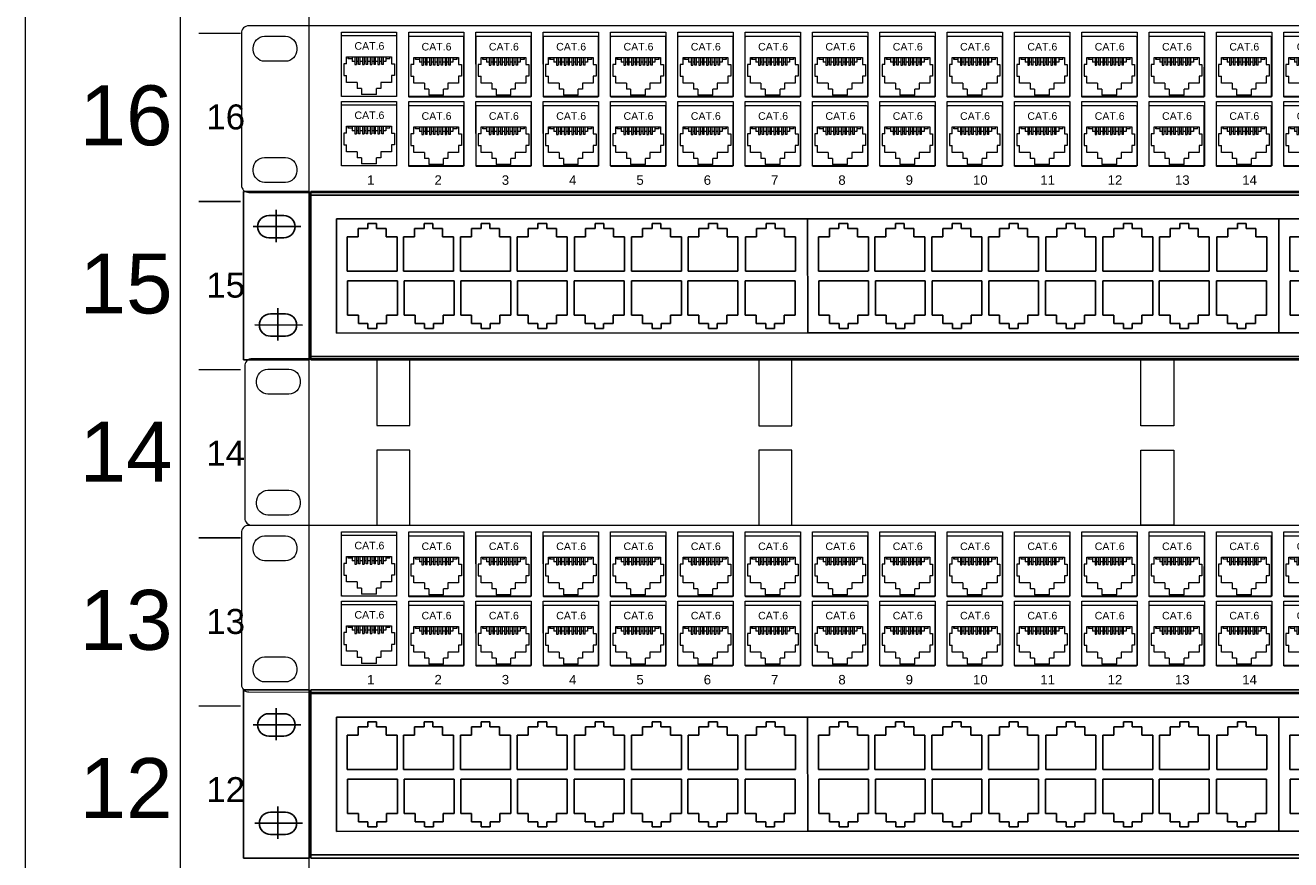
# Model space of a CAD drawing. Header units: millimetres. Extents: x 22250 to 51280, y -5012 to 7692.
# Tile 124 of 183: x 50797 to 50964, y 1346 to 1456. Entities that reach past the tile are written whole.
import ezdxf

# ---------------------------------------------------------------- set-up
doc = ezdxf.new("R2010")
doc.units = ezdxf.units.MM
doc.layers.add('00 CCTV IP - MIWI', color=10, linetype='Continuous')
doc.layers.add('BKT_panele', color=7, linetype='Continuous')
for name, color, linetype, lineweight in [('BKT_moduly', 7, 'Continuous', 5), ('BKT_szafy', 7, 'Continuous', 5), ('BKT_szafy_numeracja', 7, 'Continuous', 5), ('BKT_szafy_numeracja_duza', 7, 'Continuous', 5), ('o_panele', 7, 'Continuous', 5)]:
    doc.layers.add(name, color=color, linetype=linetype, lineweight=lineweight)
doc.styles.add('Arial10', font='arial.ttf', dxfattribs={"height": 10})
doc.styles.add('Arial2.5', font='arial.ttf', dxfattribs={"height": 2.5})
doc.styles.get("Standard").update_dxf_attribs({"font": 'arial.ttf'})

# ---------------------------------------------------------------- blocks, each defined once
blk = doc.blocks.new('Wiszaca 12U dwuczesciowa SWD TOP 6x6')
at = {"layer": 'BKT_szafy'}
for points in [[(26232.69, 13003.9), (26232.69, 12099.61), (26198.69, 12099.61), (26198.69, 13003.9)], [(26157.69, 13001.64), (26157.69, 12089.11)]]:
    blk.add_lwpolyline(points, dxfattribs=at)
at = {"layer": 'BKT_szafy', "const_width": 0.4}
for points in [[(26203.53, 12812.12), (26214.63, 12812.12)], [(26203.53, 12812.12), (26214.63, 12812.12)], [(26203.53, 12812.12), (26214.63, 12812.12)], [(26203.53, 12812.12), (26214.63, 12812.12)], [(26203.53, 12812.12), (26214.63, 12812.12)], [(26203.53, 12812.12), (26214.63, 12812.12)], [(26203.53, 12812.12), (26214.63, 12812.12)], [(26203.53, 12812.12), (26214.63, 12812.12)], [(26203.53, 12812.12), (26214.63, 12812.12)], [(26203.53, 12812.12), (26214.63, 12812.12)], [(26203.53, 12812.12), (26214.63, 12812.12)], [(26203.53, 12812.12), (26214.63, 12812.12)], [(26203.53, 12767.67), (26214.63, 12767.67)], [(26203.53, 12723.22), (26214.63, 12723.22)], [(26203.53, 12678.77), (26214.63, 12678.77)], [(26203.53, 12634.32), (26214.63, 12634.32)], [(26203.53, 12634.32), (26214.63, 12634.32)], [(26203.53, 12634.32), (26214.63, 12634.32)], [(26203.53, 12634.32), (26214.63, 12634.32)], [(26203.53, 12634.32), (26214.63, 12634.32)], [(26203.53, 12634.32), (26214.63, 12634.32)], [(26203.53, 12634.32), (26214.63, 12634.32)], [(26203.53, 12634.32), (26214.63, 12634.32)], [(26203.53, 12634.32), (26214.63, 12634.32)], [(26203.53, 12634.32), (26214.63, 12634.32)], [(26203.53, 12634.32), (26214.63, 12634.32)], [(26203.53, 12634.32), (26214.63, 12634.32)], [(26203.53, 12634.32), (26214.63, 12634.32)], [(26203.53, 12634.32), (26214.63, 12634.32)], [(26203.53, 12634.32), (26214.63, 12634.32)], [(26203.53, 12634.32), (26214.63, 12634.32)], [(26203.53, 12634.32), (26214.63, 12634.32)], [(26203.53, 12634.32), (26214.63, 12634.32)], [(26203.53, 12634.32), (26214.63, 12634.32)], [(26203.53, 12634.32), (26214.63, 12634.32)], [(26203.53, 12634.32), (26214.63, 12634.32)], [(26203.53, 12634.32), (26214.63, 12634.32)]]:
    blk.add_lwpolyline(points, dxfattribs=at)
at = {"layer": 'BKT_szafy_numeracja', "char_height": 6.6, "width": 7, "attachment_point": 1}
for s, insert in [('16', (26205.55, 12793.32)), ('15', (26205.55, 12748.87)), ('14', (26205.55, 12704.42)), ('13', (26205.55, 12659.97)), ('12', (26205.55, 12615.52))]:
    blk.add_mtext(s, dxfattribs=dict(at, insert=insert))
at = {"layer": 'BKT_szafy_numeracja_duza', "char_height": 15.84, "width": 7, "attachment_point": 1}
for s, insert in [('16', (26172.02, 12798.36)), ('15', (26172.02, 12753.91)), ('14', (26172.02, 12709.46)), ('13', (26172.02, 12665.01)), ('12', (26172.02, 12620.56))]:
    blk.add_mtext(s, dxfattribs=dict(at, insert=insert))
blk = doc.blocks.new('Switch główny')
at = {"layer": '00 CCTV IP - MIWI', "color": 144, "linetype": 'Continuous'}
for p, q in [((-94697.6, 103282, 0.04), (-94697.61, 103231.57, 0.04)), ((-94657.69, 103272.4, 0.04), (-94660.34, 103272.4, 0.04)), ((-94660.34, 103272.4, 0.04), (-94660.34, 103270.9, 0.04)), ((-94657.69, 103272.4, 0.04), (-94660.34, 103272.4, 0.04)), ((-94660.34, 103272.4, 0.04), (-94660.34, 103270.9, 0.04)), ((-94657.68, 103272.4, 0.04), (-94657.68, 103270.9, 0.04)), ((-94657.68, 103272.4, 0.04), (-94657.68, 103270.9, 0.04)), ((-94640.79, 103272.4, 0.04), (-94643.44, 103272.4, 0.04)), ((-94643.44, 103272.4, 0.04), (-94643.44, 103270.9, 0.04)), ((-94640.78, 103272.4, 0.04), (-94640.78, 103270.9, 0.04)), ((-94623.7, 103272.4, 0.04), (-94626.36, 103272.4, 0.04)), ((-94626.36, 103272.4, 0.04), (-94626.36, 103270.9, 0.04)), ((-94623.7, 103272.4, 0.04), (-94623.7, 103270.9, 0.04)), ((-94606.69, 103272.4, 0.04), (-94609.35, 103272.4, 0.04)), ((-94609.35, 103272.4, 0.04), (-94609.35, 103270.9, 0.04)), ((-94606.66, 103272.4, 0.04), (-94609.32, 103272.4, 0.04)), ((-94606.66, 103272.4, 0.04), (-94606.66, 103270.9, 0.04)), ((-94589.52, 103272.4, 0.04), (-94592.18, 103272.4, 0.04)), ((-94592.18, 103272.4, 0.04), (-94592.18, 103270.9, 0.04)), ((-94589.52, 103272.4, 0.04), (-94589.52, 103270.9, 0.04)), ((-94572.42, 103272.4, 0.04), (-94575.08, 103272.4, 0.04)), ((-94575.08, 103272.4, 0.04), (-94575.08, 103270.9, 0.04)), ((-94572.42, 103272.4, 0.04), (-94572.42, 103270.9, 0.04)), ((-94555.48, 103272.4, 0.04), (-94558.14, 103272.4, 0.04)), ((-94558.14, 103272.4, 0.04), (-94558.14, 103270.9, 0.04)), ((-94555.48, 103272.4, 0.04), (-94555.48, 103270.9, 0.04)), ((-94538.22, 103272.4, 0.04), (-94540.87, 103272.4, 0.04)), ((-94540.87, 103272.4, 0.04), (-94540.87, 103270.9, 0.04)), ((-94538.22, 103272.4, 0.04), (-94538.22, 103270.9, 0.04)), ((-94516.38, 103272.4, 0.04), (-94519.04, 103272.4, 0.04)), ((-94519.04, 103272.4, 0.04), (-94519.04, 103270.9, 0.04)), ((-94516.38, 103272.4, 0.04), (-94519.04, 103272.4, 0.04)), ((-94519.04, 103272.4, 0.04), (-94519.04, 103270.9, 0.04)), ((-94516.38, 103272.4, 0.04), (-94516.38, 103270.9, 0.04)), ((-94516.38, 103272.4, 0.04), (-94516.38, 103270.9, 0.04)), ((-94499.49, 103272.4, 0.04), (-94502.14, 103272.4, 0.04)), ((-94502.14, 103272.4, 0.04), (-94502.14, 103270.9, 0.04)), ((-94499.48, 103272.4, 0.04), (-94499.48, 103270.9, 0.04)), ((-94482.4, 103272.4, 0.04), (-94485.06, 103272.4, 0.04)), ((-94485.06, 103272.4, 0.04), (-94485.06, 103270.9, 0.04)), ((-94482.4, 103272.4, 0.04), (-94482.4, 103270.9, 0.04)), ((-94465.39, 103272.4, 0.04), (-94468.05, 103272.4, 0.04)), ((-94468.05, 103272.4, 0.04), (-94468.05, 103270.9, 0.04)), ((-94465.36, 103272.4, 0.04), (-94468.02, 103272.4, 0.04)), ((-94465.36, 103272.4, 0.04), (-94465.36, 103270.9, 0.04)), ((-94448.22, 103272.4, 0.04), (-94450.88, 103272.4, 0.04)), ((-94450.88, 103272.4, 0.04), (-94450.88, 103270.9, 0.04)), ((-94448.22, 103272.4, 0.04), (-94448.22, 103270.9, 0.04)), ((-94431.12, 103272.4, 0.04), (-94433.78, 103272.4, 0.04)), ((-94433.78, 103272.4, 0.04), (-94433.78, 103270.9, 0.04)), ((-94431.12, 103272.4, 0.04), (-94431.12, 103270.9, 0.04)), ((-94414.18, 103272.4, 0.04), (-94416.84, 103272.4, 0.04)), ((-94416.84, 103272.4, 0.04), (-94416.84, 103270.9, 0.04)), ((-94414.18, 103272.4, 0.04), (-94414.18, 103270.9, 0.04)), ((-94396.92, 103272.4, 0.04), (-94399.57, 103272.4, 0.04)), ((-94399.57, 103272.4, 0.04), (-94399.57, 103270.9, 0.04)), ((-94396.92, 103272.4, 0.04), (-94396.92, 103270.9, 0.04)), ((-94663.22, 103268.4, 0.04), (-94666.49, 103268.4, 0.04)), ((-94666.49, 103268.4, 0.04), (-94666.49, 103258.13, 0.04)), ((-94663.22, 103268.4, 0.04), (-94666.49, 103268.4, 0.04)), ((-94666.49, 103268.4, 0.04), (-94666.49, 103258.13, 0.04)), ((-94660.34, 103270.9, 0.04), (-94663.22, 103270.9, 0.04)), ((-94663.22, 103270.9, 0.04), (-94663.22, 103268.4, 0.04)), ((-94660.34, 103270.9, 0.04), (-94663.22, 103270.9, 0.04)), ((-94663.22, 103270.9, 0.04), (-94663.22, 103268.4, 0.04)), ((-94657.68, 103270.9, 0.04), (-94654.8, 103270.9, 0.04)), ((-94657.68, 103270.9, 0.04), (-94654.8, 103270.9, 0.04)), ((-94654.8, 103270.9, 0.04), (-94654.8, 103268.4, 0.04)), ((-94654.8, 103270.9, 0.04), (-94654.8, 103268.4, 0.04)), ((-94654.8, 103268.4, 0.04), (-94651.53, 103268.4, 0.04)), ((-94654.8, 103268.4, 0.04), (-94651.53, 103268.4, 0.04)), ((-94651.53, 103268.4, 0.04), (-94651.53, 103258.13, 0.04)), ((-94651.53, 103268.4, 0.04), (-94651.53, 103258.13, 0.04)), ((-94646.32, 103268.4, 0.04), (-94649.59, 103268.4, 0.04)), ((-94649.59, 103268.4, 0.04), (-94649.59, 103258.13, 0.04)), ((-94643.44, 103270.9, 0.04), (-94646.32, 103270.9, 0.04)), ((-94646.32, 103270.9, 0.04), (-94646.32, 103268.4, 0.04)), ((-94640.78, 103270.9, 0.04), (-94637.9, 103270.9, 0.04)), ((-94637.9, 103270.9, 0.04), (-94637.9, 103268.4, 0.04)), ((-94637.9, 103268.4, 0.04), (-94634.63, 103268.4, 0.04)), ((-94634.63, 103268.4, 0.04), (-94634.63, 103258.13, 0.04)), ((-94629.24, 103268.4, 0.04), (-94632.51, 103268.4, 0.04)), ((-94632.51, 103268.4, 0.04), (-94632.51, 103258.13, 0.04)), ((-94626.36, 103270.9, 0.04), (-94629.24, 103270.9, 0.04)), ((-94629.24, 103270.9, 0.04), (-94629.24, 103268.4, 0.04)), ((-94623.7, 103270.9, 0.04), (-94620.82, 103270.9, 0.04)), ((-94620.82, 103270.9, 0.04), (-94620.82, 103268.4, 0.04)), ((-94620.82, 103268.4, 0.04), (-94617.55, 103268.4, 0.04)), ((-94617.55, 103268.4, 0.04), (-94617.55, 103258.13, 0.04)), ((-94612.23, 103268.4, 0.04), (-94615.5, 103268.4, 0.04)), ((-94615.5, 103268.4, 0.04), (-94615.5, 103258.13, 0.04)), ((-94612.23, 103268.4, 0.04), (-94615.47, 103268.4, 0.04)), ((-94609.35, 103270.9, 0.04), (-94612.23, 103270.9, 0.04)), ((-94612.23, 103270.9, 0.04), (-94612.23, 103268.4, 0.04)), ((-94609.35, 103270.9, 0.04), (-94612.2, 103270.9, 0.04)), ((-94606.66, 103270.9, 0.04), (-94603.78, 103270.9, 0.04)), ((-94603.78, 103270.9, 0.04), (-94603.78, 103268.4, 0.04)), ((-94603.78, 103268.4, 0.04), (-94600.51, 103268.4, 0.04)), ((-94600.51, 103268.4, 0.04), (-94600.51, 103258.13, 0.04)), ((-94595.06, 103268.4, 0.04), (-94598.33, 103268.4, 0.04)), ((-94598.33, 103268.4, 0.04), (-94598.33, 103258.13, 0.04)), ((-94592.18, 103270.9, 0.04), (-94595.06, 103270.9, 0.04)), ((-94595.06, 103270.9, 0.04), (-94595.06, 103268.4, 0.04)), ((-94589.52, 103270.9, 0.04), (-94586.64, 103270.9, 0.04)), ((-94586.64, 103270.9, 0.04), (-94586.64, 103268.4, 0.04)), ((-94586.64, 103268.4, 0.04), (-94583.37, 103268.4, 0.04)), ((-94583.37, 103268.4, 0.04), (-94583.37, 103258.13, 0.04)), ((-94577.96, 103268.4, 0.04), (-94581.23, 103268.4, 0.04)), ((-94581.23, 103268.4, 0.04), (-94581.23, 103258.13, 0.04)), ((-94575.08, 103270.9, 0.04), (-94577.96, 103270.9, 0.04)), ((-94577.96, 103270.9, 0.04), (-94577.96, 103268.4, 0.04)), ((-94572.42, 103270.9, 0.04), (-94569.54, 103270.9, 0.04)), ((-94569.54, 103270.9, 0.04), (-94569.54, 103268.4, 0.04)), ((-94569.54, 103268.4, 0.04), (-94566.27, 103268.4, 0.04)), ((-94566.27, 103268.4, 0.04), (-94566.27, 103258.13, 0.04)), ((-94561.02, 103268.4, 0.04), (-94564.29, 103268.4, 0.04)), ((-94564.29, 103268.4, 0.04), (-94564.29, 103258.13, 0.04)), ((-94558.14, 103270.9, 0.04), (-94561.02, 103270.9, 0.04)), ((-94561.02, 103270.9, 0.04), (-94561.02, 103268.4, 0.04)), ((-94555.48, 103270.9, 0.04), (-94552.6, 103270.9, 0.04)), ((-94552.6, 103270.9, 0.04), (-94552.6, 103268.4, 0.04)), ((-94552.6, 103268.4, 0.04), (-94549.32, 103268.4, 0.04)), ((-94549.32, 103268.4, 0.04), (-94549.32, 103258.13, 0.04)), ((-94543.76, 103268.4, 0.04), (-94547.03, 103268.4, 0.04)), ((-94547.03, 103268.4, 0.04), (-94547.03, 103258.13, 0.04)), ((-94540.88, 103270.9, 0.04), (-94543.76, 103270.9, 0.04)), ((-94543.76, 103270.9, 0.04), (-94543.76, 103268.4, 0.04)), ((-94538.22, 103270.9, 0.04), (-94535.33, 103270.9, 0.04)), ((-94535.33, 103270.9, 0.04), (-94535.33, 103268.4, 0.04)), ((-94535.33, 103268.4, 0.04), (-94532.06, 103268.4, 0.04)), ((-94532.06, 103268.4, 0.04), (-94532.06, 103258.13, 0.04)), ((-94521.92, 103268.4, 0.04), (-94525.19, 103268.4, 0.04)), ((-94525.19, 103268.4, 0.04), (-94525.19, 103258.13, 0.04)), ((-94521.92, 103268.4, 0.04), (-94525.19, 103268.4, 0.04)), ((-94525.19, 103268.4, 0.04), (-94525.19, 103258.13, 0.04)), ((-94519.04, 103270.9, 0.04), (-94521.92, 103270.9, 0.04)), ((-94521.92, 103270.9, 0.04), (-94521.92, 103268.4, 0.04)), ((-94519.04, 103270.9, 0.04), (-94521.92, 103270.9, 0.04)), ((-94521.92, 103270.9, 0.04), (-94521.92, 103268.4, 0.04)), ((-94516.38, 103270.9, 0.04), (-94513.5, 103270.9, 0.04)), ((-94516.38, 103270.9, 0.04), (-94513.5, 103270.9, 0.04)), ((-94513.5, 103270.9, 0.04), (-94513.5, 103268.4, 0.04)), ((-94513.5, 103270.9, 0.04), (-94513.5, 103268.4, 0.04)), ((-94513.5, 103268.4, 0.04), (-94510.23, 103268.4, 0.04)), ((-94513.5, 103268.4, 0.04), (-94510.23, 103268.4, 0.04)), ((-94510.23, 103268.4, 0.04), (-94510.23, 103258.13, 0.04)), ((-94510.23, 103268.4, 0.04), (-94510.23, 103258.13, 0.04)), ((-94505.02, 103268.4, 0.04), (-94508.29, 103268.4, 0.04)), ((-94508.29, 103268.4, 0.04), (-94508.29, 103258.13, 0.04)), ((-94502.14, 103270.9, 0.04), (-94505.02, 103270.9, 0.04)), ((-94505.02, 103270.9, 0.04), (-94505.02, 103268.4, 0.04)), ((-94499.48, 103270.9, 0.04), (-94496.6, 103270.9, 0.04)), ((-94496.6, 103270.9, 0.04), (-94496.6, 103268.4, 0.04)), ((-94496.6, 103268.4, 0.04), (-94493.33, 103268.4, 0.04)), ((-94493.33, 103268.4, 0.04), (-94493.33, 103258.13, 0.04)), ((-94487.94, 103268.4, 0.04), (-94491.21, 103268.4, 0.04)), ((-94491.21, 103268.4, 0.04), (-94491.21, 103258.13, 0.04)), ((-94485.06, 103270.9, 0.04), (-94487.94, 103270.9, 0.04)), ((-94487.94, 103270.9, 0.04), (-94487.94, 103268.4, 0.04)), ((-94482.4, 103270.9, 0.04), (-94479.52, 103270.9, 0.04)), ((-94479.52, 103270.9, 0.04), (-94479.52, 103268.4, 0.04)), ((-94479.52, 103268.4, 0.04), (-94476.25, 103268.4, 0.04)), ((-94476.25, 103268.4, 0.04), (-94476.25, 103258.13, 0.04)), ((-94470.93, 103268.4, 0.04), (-94474.2, 103268.4, 0.04)), ((-94474.2, 103268.4, 0.04), (-94474.2, 103258.13, 0.04)), ((-94470.93, 103268.4, 0.04), (-94474.17, 103268.4, 0.04)), ((-94468.05, 103270.9, 0.04), (-94470.93, 103270.9, 0.04)), ((-94470.93, 103270.9, 0.04), (-94470.93, 103268.4, 0.04)), ((-94468.05, 103270.9, 0.04), (-94470.9, 103270.9, 0.04)), ((-94465.36, 103270.9, 0.04), (-94462.48, 103270.9, 0.04)), ((-94462.48, 103270.9, 0.04), (-94462.48, 103268.4, 0.04)), ((-94462.48, 103268.4, 0.04), (-94459.21, 103268.4, 0.04)), ((-94459.21, 103268.4, 0.04), (-94459.21, 103258.13, 0.04)), ((-94453.76, 103268.4, 0.04), (-94457.03, 103268.4, 0.04)), ((-94457.03, 103268.4, 0.04), (-94457.03, 103258.13, 0.04)), ((-94450.88, 103270.9, 0.04), (-94453.76, 103270.9, 0.04)), ((-94453.76, 103270.9, 0.04), (-94453.76, 103268.4, 0.04)), ((-94448.22, 103270.9, 0.04), (-94445.34, 103270.9, 0.04)), ((-94445.34, 103270.9, 0.04), (-94445.34, 103268.4, 0.04)), ((-94445.34, 103268.4, 0.04), (-94442.07, 103268.4, 0.04)), ((-94442.07, 103268.4, 0.04), (-94442.07, 103258.13, 0.04)), ((-94436.66, 103268.4, 0.04), (-94439.93, 103268.4, 0.04)), ((-94439.93, 103268.4, 0.04), (-94439.93, 103258.13, 0.04)), ((-94433.78, 103270.9, 0.04), (-94436.66, 103270.9, 0.04)), ((-94436.66, 103270.9, 0.04), (-94436.66, 103268.4, 0.04)), ((-94431.12, 103270.9, 0.04), (-94428.24, 103270.9, 0.04)), ((-94428.24, 103270.9, 0.04), (-94428.24, 103268.4, 0.04)), ((-94428.24, 103268.4, 0.04), (-94424.97, 103268.4, 0.04)), ((-94424.97, 103268.4, 0.04), (-94424.97, 103258.13, 0.04)), ((-94419.72, 103268.4, 0.04), (-94422.99, 103268.4, 0.04)), ((-94422.99, 103268.4, 0.04), (-94422.99, 103258.13, 0.04)), ((-94416.84, 103270.9, 0.04), (-94419.72, 103270.9, 0.04)), ((-94419.72, 103270.9, 0.04), (-94419.72, 103268.4, 0.04)), ((-94414.18, 103270.9, 0.04), (-94411.3, 103270.9, 0.04)), ((-94411.3, 103270.9, 0.04), (-94411.3, 103268.4, 0.04)), ((-94411.3, 103268.4, 0.04), (-94408.02, 103268.4, 0.04)), ((-94408.02, 103268.4, 0.04), (-94408.02, 103258.13, 0.04)), ((-94402.46, 103268.4, 0.04), (-94405.73, 103268.4, 0.04)), ((-94405.73, 103268.4, 0.04), (-94405.73, 103258.13, 0.04)), ((-94399.58, 103270.9, 0.04), (-94402.46, 103270.9, 0.04)), ((-94402.46, 103270.9, 0.04), (-94402.46, 103268.4, 0.04)), ((-94396.91, 103270.9, 0.04), (-94394.03, 103270.9, 0.04)), ((-94394.03, 103270.9, 0.04), (-94394.03, 103268.4, 0.04)), ((-94394.03, 103268.4, 0.04), (-94390.76, 103268.4, 0.04)), ((-94390.76, 103268.4, 0.04), (-94390.76, 103258.13, 0.04)), ((-94380.62, 103268.4, 0.04), (-94383.89, 103268.4, 0.04)), ((-94383.89, 103268.4, 0.04), (-94383.89, 103258.13, 0.04)), ((-94380.62, 103268.4, 0.04), (-94383.89, 103268.4, 0.04)), ((-94383.89, 103268.4, 0.04), (-94383.89, 103258.13, 0.04)), ((-94666.49, 103258.13, 0.04), (-94651.54, 103258.13, 0.04)), ((-94666.49, 103258.13, 0.04), (-94651.54, 103258.13, 0.04)), ((-94649.59, 103258.13, 0.04), (-94634.64, 103258.13, 0.04)), ((-94632.51, 103258.13, 0.04), (-94617.56, 103258.13, 0.04)), ((-94615.5, 103258.13, 0.04), (-94600.54, 103258.13, 0.04)), ((-94615.47, 103258.13, 0.04), (-94600.52, 103258.13, 0.04)), ((-94598.33, 103258.13, 0.04), (-94583.38, 103258.13, 0.04)), ((-94581.23, 103258.13, 0.04), (-94566.27, 103258.13, 0.04)), ((-94564.29, 103258.13, 0.04), (-94549.33, 103258.13, 0.04)), ((-94547.03, 103258.13, 0.04), (-94532.07, 103258.13, 0.04)), ((-94525.19, 103258.13, 0.04), (-94510.24, 103258.13, 0.04)), ((-94525.19, 103258.13, 0.04), (-94510.24, 103258.13, 0.04)), ((-94508.29, 103258.13, 0.04), (-94493.34, 103258.13, 0.04)), ((-94491.21, 103258.13, 0.04), (-94476.26, 103258.13, 0.04)), ((-94474.2, 103258.13, 0.04), (-94459.24, 103258.13, 0.04)), ((-94474.17, 103258.13, 0.04), (-94459.22, 103258.13, 0.04)), ((-94457.03, 103258.13, 0.04), (-94442.08, 103258.13, 0.04)), ((-94439.93, 103258.13, 0.04), (-94424.97, 103258.13, 0.04)), ((-94422.99, 103258.13, 0.04), (-94408.03, 103258.13, 0.04)), ((-94405.73, 103258.13, 0.04), (-94390.77, 103258.13, 0.04)), ((-94383.89, 103258.13, 0.04), (-94368.94, 103258.13, 0.04)), ((-94383.89, 103258.13, 0.04), (-94368.94, 103258.13, 0.04)), ((-94666.41, 103244.94, 0.04), (-94666.41, 103255.21, 0.04)), ((-94651.45, 103255.21, 0.04), (-94666.4, 103255.21, 0.04)), ((-94651.45, 103244.94, 0.04), (-94651.45, 103255.21, 0.04)), ((-94649.42, 103244.94, 0.04), (-94649.42, 103255.21, 0.04)), ((-94634.46, 103255.21, 0.04), (-94649.41, 103255.21, 0.04)), ((-94634.46, 103244.94, 0.04), (-94634.46, 103255.21, 0.04)), ((-94632.44, 103244.94, 0.04), (-94632.44, 103255.21, 0.04)), ((-94617.47, 103255.21, 0.04), (-94632.43, 103255.21, 0.04)), ((-94617.47, 103244.94, 0.04), (-94617.47, 103255.21, 0.04)), ((-94615.46, 103244.94, 0.04), (-94615.46, 103255.21, 0.04)), ((-94600.49, 103255.21, 0.04), (-94615.45, 103255.21, 0.04)), ((-94600.49, 103244.94, 0.04), (-94600.49, 103255.21, 0.04)), ((-94598.41, 103244.94, 0.04), (-94598.41, 103255.21, 0.04)), ((-94583.44, 103255.21, 0.04), (-94598.4, 103255.21, 0.04)), ((-94583.44, 103244.94, 0.04), (-94583.44, 103255.21, 0.04)), ((-94581.22, 103244.94, 0.04), (-94581.22, 103255.21, 0.04)), ((-94581.22, 103244.94, 0.04), (-94581.22, 103255.21, 0.04)), ((-94566.25, 103255.21, 0.04), (-94581.21, 103255.21, 0.04)), ((-94566.25, 103255.21, 0.04), (-94581.21, 103255.21, 0.04)), ((-94566.25, 103244.94, 0.04), (-94566.25, 103255.21, 0.04)), ((-94566.25, 103244.94, 0.04), (-94566.25, 103255.21, 0.04)), ((-94564.35, 103244.94, 0.04), (-94564.35, 103255.21, 0.04)), ((-94549.39, 103255.21, 0.04), (-94564.34, 103255.21, 0.04)), ((-94549.39, 103244.94, 0.04), (-94549.39, 103255.21, 0.04)), ((-94547.17, 103244.94, 0.04), (-94547.17, 103255.21, 0.04)), ((-94532.2, 103255.21, 0.04), (-94547.16, 103255.21, 0.04)), ((-94532.2, 103244.94, 0.04), (-94532.2, 103255.21, 0.04)), ((-94525.11, 103244.94, 0.04), (-94525.11, 103255.21, 0.04)), ((-94510.15, 103255.21, 0.04), (-94525.1, 103255.21, 0.04)), ((-94510.15, 103244.94, 0.04), (-94510.15, 103255.21, 0.04)), ((-94508.12, 103244.94, 0.04), (-94508.12, 103255.21, 0.04)), ((-94493.16, 103255.21, 0.04), (-94508.11, 103255.21, 0.04)), ((-94493.16, 103244.94, 0.04), (-94493.16, 103255.21, 0.04)), ((-94491.14, 103244.94, 0.04), (-94491.14, 103255.21, 0.04)), ((-94476.17, 103255.21, 0.04), (-94491.13, 103255.21, 0.04)), ((-94476.17, 103244.94, 0.04), (-94476.17, 103255.21, 0.04)), ((-94474.16, 103244.94, 0.04), (-94474.16, 103255.21, 0.04)), ((-94459.19, 103255.21, 0.04), (-94474.15, 103255.21, 0.04)), ((-94459.19, 103244.94, 0.04), (-94459.19, 103255.21, 0.04)), ((-94457.11, 103244.94, 0.04), (-94457.11, 103255.21, 0.04)), ((-94442.14, 103255.21, 0.04), (-94457.1, 103255.21, 0.04)), ((-94442.14, 103244.94, 0.04), (-94442.14, 103255.21, 0.04)), ((-94439.92, 103244.94, 0.04), (-94439.92, 103255.21, 0.04)), ((-94439.92, 103244.94, 0.04), (-94439.92, 103255.21, 0.04)), ((-94424.95, 103255.21, 0.04), (-94439.91, 103255.21, 0.04)), ((-94424.95, 103255.21, 0.04), (-94439.91, 103255.21, 0.04)), ((-94424.95, 103244.94, 0.04), (-94424.95, 103255.21, 0.04)), ((-94424.95, 103244.94, 0.04), (-94424.95, 103255.21, 0.04)), ((-94423.05, 103244.94, 0.04), (-94423.05, 103255.21, 0.04)), ((-94408.09, 103255.21, 0.04), (-94423.04, 103255.21, 0.04)), ((-94408.09, 103244.94, 0.04), (-94408.09, 103255.21, 0.04)), ((-94405.87, 103244.94, 0.04), (-94405.87, 103255.21, 0.04)), ((-94390.9, 103255.21, 0.04), (-94405.86, 103255.21, 0.04)), ((-94390.9, 103244.94, 0.04), (-94390.9, 103255.21, 0.04)), ((-94383.81, 103244.94, 0.04), (-94383.81, 103255.21, 0.04)), ((-94368.85, 103255.21, 0.04), (-94383.8, 103255.21, 0.04)), ((-94663.14, 103244.94, 0.04), (-94666.41, 103244.94, 0.04)), ((-94663.14, 103242.44, 0.04), (-94663.14, 103244.94, 0.04)), ((-94654.72, 103244.94, 0.04), (-94651.45, 103244.94, 0.04)), ((-94654.72, 103242.44, 0.04), (-94654.72, 103244.94, 0.04)), ((-94646.15, 103244.94, 0.04), (-94649.42, 103244.94, 0.04)), ((-94646.15, 103242.44, 0.04), (-94646.15, 103244.94, 0.04)), ((-94637.73, 103244.94, 0.04), (-94634.46, 103244.94, 0.04)), ((-94637.73, 103242.44, 0.04), (-94637.73, 103244.94, 0.04)), ((-94629.17, 103244.94, 0.04), (-94632.44, 103244.94, 0.04)), ((-94629.17, 103242.44, 0.04), (-94629.17, 103244.94, 0.04)), ((-94620.75, 103244.94, 0.04), (-94617.47, 103244.94, 0.04)), ((-94620.75, 103242.44, 0.04), (-94620.75, 103244.94, 0.04)), ((-94612.19, 103244.94, 0.04), (-94615.46, 103244.94, 0.04)), ((-94612.19, 103242.44, 0.04), (-94612.19, 103244.94, 0.04)), ((-94603.77, 103244.94, 0.04), (-94600.49, 103244.94, 0.04)), ((-94603.77, 103242.44, 0.04), (-94603.77, 103244.94, 0.04)), ((-94595.14, 103244.94, 0.04), (-94598.41, 103244.94, 0.04)), ((-94595.14, 103242.44, 0.04), (-94595.14, 103244.94, 0.04)), ((-94586.71, 103244.94, 0.04), (-94583.44, 103244.94, 0.04)), ((-94586.71, 103242.44, 0.04), (-94586.71, 103244.94, 0.04)), ((-94577.94, 103244.94, 0.04), (-94581.22, 103244.94, 0.04)), ((-94577.94, 103242.44, 0.04), (-94577.94, 103244.94, 0.04)), ((-94569.52, 103244.94, 0.04), (-94566.25, 103244.94, 0.04)), ((-94569.52, 103242.44, 0.04), (-94569.52, 103244.94, 0.04)), ((-94561.08, 103244.93, 0.04), (-94564.35, 103244.93, 0.04)), ((-94561.08, 103242.44, 0.04), (-94561.08, 103244.93, 0.04)), ((-94552.66, 103244.93, 0.04), (-94549.39, 103244.93, 0.04)), ((-94552.66, 103242.44, 0.04), (-94552.66, 103244.93, 0.04)), ((-94543.9, 103244.94, 0.04), (-94547.17, 103244.94, 0.04)), ((-94543.9, 103242.44, 0.04), (-94543.9, 103244.94, 0.04)), ((-94535.48, 103244.94, 0.04), (-94532.2, 103244.94, 0.04)), ((-94535.48, 103242.44, 0.04), (-94535.48, 103244.94, 0.04)), ((-94521.84, 103244.94, 0.04), (-94525.11, 103244.94, 0.04)), ((-94521.84, 103242.44, 0.04), (-94521.84, 103244.94, 0.04)), ((-94513.42, 103244.94, 0.04), (-94510.15, 103244.94, 0.04)), ((-94513.42, 103242.44, 0.04), (-94513.42, 103244.94, 0.04)), ((-94504.85, 103244.94, 0.04), (-94508.12, 103244.94, 0.04)), ((-94504.85, 103242.44, 0.04), (-94504.85, 103244.94, 0.04)), ((-94496.43, 103244.94, 0.04), (-94493.16, 103244.94, 0.04)), ((-94496.43, 103242.44, 0.04), (-94496.43, 103244.94, 0.04)), ((-94487.87, 103244.94, 0.04), (-94491.14, 103244.94, 0.04)), ((-94487.87, 103242.44, 0.04), (-94487.87, 103244.94, 0.04)), ((-94479.45, 103244.94, 0.04), (-94476.17, 103244.94, 0.04)), ((-94479.45, 103242.44, 0.04), (-94479.45, 103244.94, 0.04)), ((-94470.89, 103244.94, 0.04), (-94474.16, 103244.94, 0.04)), ((-94470.89, 103242.44, 0.04), (-94470.89, 103244.94, 0.04)), ((-94462.46, 103244.94, 0.04), (-94459.19, 103244.94, 0.04)), ((-94462.46, 103242.44, 0.04), (-94462.46, 103244.94, 0.04)), ((-94453.84, 103244.94, 0.04), (-94457.11, 103244.94, 0.04)), ((-94453.84, 103242.44, 0.04), (-94453.84, 103244.94, 0.04)), ((-94445.41, 103244.94, 0.04), (-94442.14, 103244.94, 0.04)), ((-94445.41, 103242.44, 0.04), (-94445.41, 103244.94, 0.04)), ((-94436.64, 103244.94, 0.04), (-94439.92, 103244.94, 0.04)), ((-94436.64, 103242.44, 0.04), (-94436.64, 103244.94, 0.04)), ((-94428.22, 103244.94, 0.04), (-94424.95, 103244.94, 0.04)), ((-94428.22, 103242.44, 0.04), (-94428.22, 103244.94, 0.04)), ((-94419.78, 103244.93, 0.04), (-94423.05, 103244.93, 0.04)), ((-94419.78, 103242.44, 0.04), (-94419.78, 103244.93, 0.04)), ((-94411.36, 103244.93, 0.04), (-94408.09, 103244.93, 0.04)), ((-94411.36, 103242.44, 0.04), (-94411.36, 103244.93, 0.04)), ((-94402.6, 103244.94, 0.04), (-94405.87, 103244.94, 0.04)), ((-94402.6, 103242.44, 0.04), (-94402.6, 103244.94, 0.04)), ((-94394.18, 103244.94, 0.04), (-94390.9, 103244.94, 0.04)), ((-94394.18, 103242.44, 0.04), (-94394.18, 103244.94, 0.04)), ((-94380.54, 103244.94, 0.04), (-94383.81, 103244.94, 0.04)), ((-94660.26, 103242.44, 0.04), (-94663.14, 103242.44, 0.04)), ((-94660.26, 103240.94, 0.04), (-94660.26, 103242.44, 0.04)), ((-94657.6, 103240.95, 0.04), (-94657.6, 103242.44, 0.04)), ((-94657.6, 103242.44, 0.04), (-94654.72, 103242.44, 0.04)), ((-94643.27, 103242.44, 0.04), (-94646.15, 103242.44, 0.04)), ((-94643.27, 103240.94, 0.04), (-94643.27, 103242.44, 0.04)), ((-94640.61, 103240.95, 0.04), (-94640.61, 103242.44, 0.04)), ((-94640.61, 103242.44, 0.04), (-94637.73, 103242.44, 0.04)), ((-94626.29, 103242.44, 0.04), (-94629.17, 103242.44, 0.04)), ((-94626.29, 103240.94, 0.04), (-94626.29, 103242.44, 0.04)), ((-94623.63, 103240.95, 0.04), (-94623.63, 103242.44, 0.04)), ((-94623.63, 103242.44, 0.04), (-94620.75, 103242.44, 0.04)), ((-94609.31, 103242.44, 0.04), (-94612.19, 103242.44, 0.04)), ((-94609.3, 103240.94, 0.04), (-94609.3, 103242.44, 0.04)), ((-94606.65, 103240.95, 0.04), (-94606.65, 103242.44, 0.04)), ((-94606.65, 103242.44, 0.04), (-94603.77, 103242.44, 0.04)), ((-94592.26, 103242.44, 0.04), (-94595.14, 103242.44, 0.04)), ((-94592.25, 103240.94, 0.04), (-94592.25, 103242.44, 0.04)), ((-94589.6, 103240.95, 0.04), (-94589.6, 103242.44, 0.04)), ((-94589.59, 103242.44, 0.04), (-94586.71, 103242.44, 0.04)), ((-94575.06, 103242.44, 0.04), (-94577.94, 103242.44, 0.04)), ((-94575.06, 103240.94, 0.04), (-94575.06, 103242.44, 0.04)), ((-94572.4, 103240.95, 0.04), (-94572.4, 103242.44, 0.04)), ((-94572.4, 103242.44, 0.04), (-94569.52, 103242.44, 0.04)), ((-94558.2, 103242.44, 0.04), (-94561.08, 103242.44, 0.04)), ((-94558.2, 103240.94, 0.04), (-94558.2, 103242.44, 0.04)), ((-94555.54, 103240.94, 0.04), (-94555.54, 103242.44, 0.04)), ((-94555.54, 103242.44, 0.04), (-94552.66, 103242.44, 0.04)), ((-94541.02, 103242.44, 0.04), (-94543.9, 103242.44, 0.04)), ((-94541.01, 103240.94, 0.04), (-94541.01, 103242.44, 0.04)), ((-94538.36, 103240.95, 0.04), (-94538.36, 103242.44, 0.04)), ((-94538.36, 103242.44, 0.04), (-94535.48, 103242.44, 0.04)), ((-94518.96, 103242.44, 0.04), (-94521.84, 103242.44, 0.04)), ((-94518.96, 103240.94, 0.04), (-94518.96, 103242.44, 0.04)), ((-94516.3, 103240.95, 0.04), (-94516.3, 103242.44, 0.04)), ((-94516.3, 103242.44, 0.04), (-94513.42, 103242.44, 0.04)), ((-94501.97, 103242.44, 0.04), (-94504.85, 103242.44, 0.04)), ((-94501.97, 103240.94, 0.04), (-94501.97, 103242.44, 0.04)), ((-94499.31, 103240.95, 0.04), (-94499.31, 103242.44, 0.04)), ((-94499.31, 103242.44, 0.04), (-94496.43, 103242.44, 0.04)), ((-94484.99, 103242.44, 0.04), (-94487.87, 103242.44, 0.04)), ((-94484.99, 103240.94, 0.04), (-94484.99, 103242.44, 0.04)), ((-94482.33, 103240.95, 0.04), (-94482.33, 103242.44, 0.04)), ((-94482.33, 103242.44, 0.04), (-94479.45, 103242.44, 0.04)), ((-94468.01, 103242.44, 0.04), (-94470.89, 103242.44, 0.04)), ((-94468, 103240.94, 0.04), (-94468, 103242.44, 0.04)), ((-94465.35, 103240.95, 0.04), (-94465.35, 103242.44, 0.04)), ((-94465.35, 103242.44, 0.04), (-94462.46, 103242.44, 0.04)), ((-94450.96, 103242.44, 0.04), (-94453.84, 103242.44, 0.04)), ((-94450.95, 103240.94, 0.04), (-94450.95, 103242.44, 0.04)), ((-94448.3, 103240.95, 0.04), (-94448.3, 103242.44, 0.04)), ((-94448.29, 103242.44, 0.04), (-94445.41, 103242.44, 0.04)), ((-94433.76, 103242.44, 0.04), (-94436.64, 103242.44, 0.04)), ((-94433.76, 103240.94, 0.04), (-94433.76, 103242.44, 0.04)), ((-94431.1, 103240.95, 0.04), (-94431.1, 103242.44, 0.04)), ((-94431.1, 103242.44, 0.04), (-94428.22, 103242.44, 0.04)), ((-94416.9, 103242.44, 0.04), (-94419.78, 103242.44, 0.04)), ((-94416.9, 103240.94, 0.04), (-94416.9, 103242.44, 0.04)), ((-94414.24, 103240.94, 0.04), (-94414.24, 103242.44, 0.04)), ((-94414.24, 103242.44, 0.04), (-94411.36, 103242.44, 0.04)), ((-94399.72, 103242.44, 0.04), (-94402.6, 103242.44, 0.04)), ((-94399.71, 103240.94, 0.04), (-94399.71, 103242.44, 0.04)), ((-94397.06, 103240.95, 0.04), (-94397.06, 103242.44, 0.04)), ((-94397.06, 103242.44, 0.04), (-94394.18, 103242.44, 0.04)), ((-94660.26, 103240.95, 0.04), (-94657.6, 103240.95, 0.04)), ((-94643.26, 103240.95, 0.04), (-94640.61, 103240.95, 0.04)), ((-94626.28, 103240.95, 0.04), (-94623.63, 103240.95, 0.04)), ((-94609.3, 103240.95, 0.04), (-94606.65, 103240.95, 0.04)), ((-94592.25, 103240.95, 0.04), (-94589.6, 103240.95, 0.04)), ((-94575.06, 103240.95, 0.04), (-94572.4, 103240.95, 0.04)), ((-94558.2, 103240.94, 0.04), (-94555.54, 103240.94, 0.04)), ((-94541.01, 103240.95, 0.04), (-94538.36, 103240.95, 0.04)), ((-94518.96, 103240.95, 0.04), (-94516.3, 103240.95, 0.04)), ((-94501.96, 103240.95, 0.04), (-94499.31, 103240.95, 0.04)), ((-94484.98, 103240.95, 0.04), (-94482.33, 103240.95, 0.04)), ((-94468, 103240.95, 0.04), (-94465.35, 103240.95, 0.04)), ((-94450.95, 103240.95, 0.04), (-94448.3, 103240.95, 0.04)), ((-94433.76, 103240.95, 0.04), (-94431.1, 103240.95, 0.04)), ((-94416.9, 103240.94, 0.04), (-94414.24, 103240.94, 0.04)), ((-94399.71, 103240.95, 0.04), (-94397.06, 103240.95, 0.04))]:
    blk.add_line(p, q, dxfattribs=at)
at = {"layer": '00 CCTV IP - MIWI', "color": 144}
for p, q in [((-94697.6, 103282, 0.04), (-94677.78, 103282, 0.04)), ((-94677.78, 103282, 0.04), (-94677.79, 103231.56, 0.04)), ((-94677.39, 103231.56, 0.04), (-94677.38, 103282, 0.04)), ((-94677.38, 103282, 0.04), (-94174.29, 103281.89, 0.04)), ((-94677.38, 103280.95, 0.04), (-94190.51, 103280.85, 0.04)), ((-94687.81, 103276.54, 0.04), (-94687.81, 103266.89, 0.04)), ((-94694.66, 103271.53, 0.04), (-94680.35, 103271.53, 0.04)), ((-94690, 103274.85, 0.04), (-94685.47, 103274.85, 0.04)), ((-94669.73, 103273.8, 0.04), (-94528.43, 103273.8, 0.04)), ((-94669.73, 103239.61, 0.04), (-94669.73, 103273.8, 0.04)), ((-94528.43, 103273.8, 0.04), (-94528.43, 103239.61, 0.04)), ((-94528.43, 103273.8, 0.04), (-94387.13, 103273.8, 0.04)), ((-94528.43, 103239.61, 0.04), (-94528.43, 103273.8, 0.04)), ((-94387.13, 103239.61, 0.04), (-94387.13, 103273.8, 0.04)), ((-94387.13, 103273.8, 0.04), (-94245.83, 103273.8, 0.04)), ((-94689.98, 103268.18, 0.04), (-94685.45, 103268.18, 0.04)), ((-94689.5, 103245.34, 0.04), (-94684.97, 103245.34, 0.04)), ((-94687.31, 103247.04, 0.04), (-94687.32, 103237.38, 0.04)), ((-94694.16, 103242.03, 0.04), (-94679.86, 103242.02, 0.04)), ((-94689.48, 103238.68, 0.04), (-94684.95, 103238.68, 0.04)), ((-94528.43, 103239.61, 0.04), (-94669.73, 103239.61, 0.04)), ((-94387.13, 103239.61, 0.04), (-94528.43, 103239.61, 0.04)), ((-94245.83, 103239.61, 0.04), (-94387.13, 103239.61, 0.04)), ((-94697.61, 103231.57, 0.04), (-94677.79, 103231.56, 0.04)), ((-94677.39, 103232.61, 0.04), (-94190.51, 103232.51, 0.04)), ((-94170.17, 103231.46, 0.04), (-94677.39, 103231.56, 0.04))]:
    blk.add_line(p, q, dxfattribs=at)
for centre, start, end in [((-94689.99, 103271.51, 0.04), 90.1372, 270.0591), ((-94685.47, 103271.51, 0.04), 270.1372, 90.0591), ((-94689.49, 103242.01, 0.04), 90.1372, 270.0591), ((-94684.98, 103242.01, 0.04), 270.1372, 90.0591)]:
    blk.add_arc(centre, 3.34, start, end, dxfattribs=at)
blk = doc.blocks.new('19 organizator kabli 1U uszy plastik czarny')
at = {"layer": 'BKT_moduly', "color": 219, "true_color": 0x642165}
for points in [[(3138.7, 184.94), (3138.7, 184.94), (3138.7, 184.94), (3138.7, 184.94), (3617.3, 184.94), (3617.3, 184.94), (3617.3, 184.94, 0.41425), (3619.3, 186.94), (3619.3, 186.94), (3619.3, 226.94, 0.414021), (3617.3, 228.94), (3617.3, 228.94), (3138.7, 228.94, 0.457803), (3136.7, 226.94), (3136.7, 226.94), (3136.7, 186.84, 0.414214), (3138.7, 184.94), (3138.7, 184.94)], [(3142.85, 226.19), (3142.85, 226.19), (3148.35, 226.19, -0.401538), (3151.35, 223.19), (3151.35, 223.19), (3151.35, 222.59, -0.401538), (3148.35, 219.59), (3148.35, 219.59), (3142.85, 219.59, -0.401538), (3139.85, 222.59), (3139.85, 222.59), (3139.85, 223.09, -0.409645), (3142.85, 226.19), (3142.85, 226.19)], [(3142.85, 194.19), (3142.85, 194.19), (3148.35, 194.19, -0.401538), (3151.35, 191.19), (3151.35, 191.19), (3151.35, 190.59, -0.401538), (3148.35, 187.59), (3148.35, 187.59), (3142.85, 187.59, -0.401538), (3139.85, 190.59), (3139.85, 190.59), (3139.85, 191.09, -0.409645), (3142.85, 194.19), (3142.85, 194.19)]]:
    blk.add_lwpolyline(points, format="xyb", dxfattribs=at)
at = {"layer": 'BKT_panele', "color": 219, "lineweight": 0, "true_color": 0x642165}
for points in [[(3180.35, 228.94), (3171.65, 228.94), (3171.65, 211.27), (3180.35, 211.27)], [(3281.35, 228.94), (3272.65, 228.94), (3272.65, 211.27), (3281.35, 211.27)], [(3373.65, 228.94), (3382.35, 228.94), (3382.35, 211.27), (3373.65, 211.27)], [(3180.35, 204.77), (3171.65, 204.77), (3171.65, 184.94), (3180.35, 184.94)], [(3281.35, 204.77), (3272.65, 204.77), (3272.65, 184.94), (3281.35, 184.94)], [(3373.65, 204.77), (3382.35, 204.77), (3382.35, 184.94), (3373.65, 184.94)]]:
    blk.add_lwpolyline(points, close=True, dxfattribs=at)
blk = doc.blocks.new('1U')
at = {"layer": 'BKT_moduly', "color": 86}
for points in [[(13558.1, 4437.1), (13558.1, 4437.1), (13558.1, 4437.1), (13558.1, 4437.1), (14036.7, 4437.1), (14036.7, 4437.1), (14036.7, 4437.1, 0.41425), (14038.7, 4439.1), (14038.7, 4439.1), (14038.7, 4479.1, 0.414021), (14036.7, 4481.1), (14036.7, 4481.1), (13558.1, 4481.1, 0.457803), (13556.1, 4479.1), (13556.1, 4479.1), (13556.1, 4439, 0.414214), (13558.1, 4437.1), (13558.1, 4437.1)], [(13562.25, 4478.35), (13562.25, 4478.35), (13567.75, 4478.35, -0.401538), (13570.75, 4475.35), (13570.75, 4475.35), (13570.75, 4474.75, -0.401538), (13567.75, 4471.75), (13567.75, 4471.75), (13562.25, 4471.75, -0.401538), (13559.25, 4474.75), (13559.25, 4474.75), (13559.25, 4475.25, -0.409645), (13562.25, 4478.35), (13562.25, 4478.35)], [(13562.25, 4446.35), (13562.25, 4446.35), (13567.75, 4446.35, -0.401538), (13570.75, 4443.35), (13570.75, 4443.35), (13570.75, 4442.75, -0.401538), (13567.75, 4439.75), (13567.75, 4439.75), (13562.25, 4439.75, -0.401538), (13559.25, 4442.75), (13559.25, 4442.75), (13559.25, 4443.25, -0.409645), (13562.25, 4446.35), (13562.25, 4446.35)]]:
    blk.add_lwpolyline(points, format="xyb", dxfattribs=at)
blk = doc.blocks.new('RJ45_cat6_nieekranowany')
at = {"layer": 'BKT_moduly', "color": 86}
for p, q in [((13631.09, 4561.81), (13630.32, 4561.81)), ((13630.32, 4561.81), (13630.32, 4558.71)), ((13631.09, 4563.64), (13642.93, 4563.64)), ((13631.09, 4561.81), (13631.09, 4563.64)), ((13631.51, 4563.14), (13631.51, 4563.64)), ((13632.56, 4563.14), (13631.51, 4563.14)), ((13631.56, 4563.64), (13631.56, 4563.14)), ((13632.56, 4563.64), (13632.56, 4562.44)), ((13633.23, 4562.44), (13632.56, 4562.44)), ((13633.23, 4563.64), (13633.23, 4561.62)), ((13633.23, 4561.62), (13633.65, 4561.62)), ((13633.65, 4563.64), (13633.65, 4561.62)), ((13634.25, 4562.44), (13633.65, 4562.44)), ((13634.25, 4561.65), (13634.25, 4563.64)), ((13634.67, 4561.65), (13634.25, 4561.65)), ((13634.67, 4561.65), (13634.67, 4563.64)), ((13635.27, 4562.44), (13634.67, 4562.44)), ((13635.27, 4563.64), (13635.27, 4561.62)), ((13635.27, 4561.62), (13635.69, 4561.62)), ((13635.69, 4563.64), (13635.69, 4561.62)), ((13636.29, 4562.44), (13635.69, 4562.44)), ((13636.29, 4561.65), (13636.29, 4563.64)), ((13636.71, 4561.65), (13636.29, 4561.65)), ((13636.71, 4561.65), (13636.71, 4563.64)), ((13637.31, 4562.44), (13636.71, 4562.44)), ((13637.31, 4563.64), (13637.31, 4561.62)), ((13637.31, 4561.62), (13637.73, 4561.62)), ((13637.73, 4563.64), (13637.73, 4561.62)), ((13638.33, 4562.44), (13637.73, 4562.44)), ((13638.33, 4561.65), (13638.33, 4563.64)), ((13638.75, 4561.65), (13638.33, 4561.65)), ((13638.75, 4561.65), (13638.75, 4563.64)), ((13639.35, 4562.44), (13638.75, 4562.44)), ((13639.35, 4563.64), (13639.35, 4561.62)), ((13639.35, 4561.62), (13639.77, 4561.62)), ((13639.77, 4563.64), (13639.77, 4561.62)), ((13640.37, 4562.44), (13639.77, 4562.44)), ((13640.37, 4561.65), (13640.37, 4563.64)), ((13640.79, 4561.65), (13640.37, 4561.65)), ((13640.79, 4561.65), (13640.79, 4563.64)), ((13641.46, 4562.44), (13640.79, 4562.44)), ((13641.46, 4563.64), (13641.46, 4562.44)), ((13642.51, 4563.14), (13641.46, 4563.14)), ((13642.46, 4563.64), (13642.46, 4563.14)), ((13642.51, 4563.14), (13642.51, 4563.64)), ((13642.93, 4563.64), (13642.93, 4561.81)), ((13642.93, 4561.81), (13643.7, 4561.81)), ((13643.7, 4561.81), (13643.7, 4558.71)), ((13630.32, 4558.71), (13631.09, 4558.71)), ((13631.09, 4556.88), (13631.09, 4558.71)), ((13643.7, 4558.71), (13642.93, 4558.71)), ((13642.93, 4558.71), (13642.93, 4556.88)), ((13633.9, 4556.88), (13631.09, 4556.88)), ((13633.9, 4556.88), (13633.9, 4555.26)), ((13635.04, 4555.26), (13633.9, 4555.26)), ((13635.04, 4555.26), (13635.04, 4553.68)), ((13640.12, 4555.26), (13638.98, 4555.26)), ((13638.98, 4553.68), (13638.98, 4555.26)), ((13640.12, 4556.88), (13640.12, 4555.26)), ((13642.93, 4556.88), (13640.12, 4556.88)), ((13638.98, 4553.68), (13635.04, 4553.68))]:
    blk.add_line(p, q, dxfattribs=at)
blk.add_lwpolyline([(13629.95, 4569.27), (13644.05, 4569.27, -0.431575), (13644.25, 4569.07), (13644.25, 4569.07), (13644.25, 4553.37, -0.414961), (13644.05, 4553.17), (13644.05, 4553.17), (13629.95, 4553.17, -0.430141), (13629.75, 4553.37), (13629.75, 4553.37), (13629.75, 4569.07, -0.436133), (13629.95, 4569.27), (13629.95, 4569.27)], format="xyb", dxfattribs=at)
at = {"layer": 'BKT_moduly', "color": 86, "insert": (13633.15, 4567.52), "char_height": 2, "width": 3.75, "attachment_point": 1, "style": 'Arial10'}
blk.add_mtext('CAT.6', dxfattribs=at)
blk = doc.blocks.new('19 Patch Panel + 24xkeystone RJ45 nieekranowany Kat.6 narzedziowe')
at = {"layer": 'o_panele', "color": 86}
for points in [[(1877.35, 899.29), (1891.97, 899.29), (1891.97, 882.29), (1877.36, 882.29)], [(1895.15, 899.29), (1909.77, 899.29), (1909.77, 882.29), (1895.16, 882.29)], [(1912.95, 899.29), (1927.57, 899.29), (1927.57, 882.29), (1912.96, 882.29)], [(1930.75, 899.29), (1945.37, 899.29), (1945.37, 882.29), (1930.76, 882.29)], [(1948.55, 899.29), (1963.17, 899.29), (1963.17, 882.29), (1948.56, 882.29)], [(1966.35, 899.29), (1980.97, 899.29), (1980.97, 882.29), (1966.36, 882.29)], [(1984.15, 899.29), (1998.77, 899.29), (1998.77, 882.29), (1984.16, 882.29)], [(2001.95, 899.29), (2016.57, 899.29), (2016.57, 882.29), (2001.96, 882.29)], [(2019.75, 899.29), (2034.37, 899.29), (2034.37, 882.29), (2019.76, 882.29)], [(2037.55, 899.29), (2052.17, 899.29), (2052.17, 882.29), (2037.56, 882.29)], [(2055.35, 899.29), (2069.97, 899.29), (2069.97, 882.29), (2055.36, 882.29)], [(2073.15, 899.29), (2087.77, 899.29), (2087.77, 882.29), (2073.16, 882.29)], [(2090.95, 899.29), (2105.57, 899.29), (2105.57, 882.29), (2090.96, 882.29)], [(2108.75, 899.29), (2123.37, 899.29), (2123.37, 882.29), (2108.76, 882.29)], [(2126.55, 899.29), (2141.17, 899.29), (2141.17, 882.29), (2126.56, 882.29)], [(1877.35, 880.97), (1891.97, 880.97), (1891.97, 863.97), (1877.36, 863.97)], [(1895.15, 880.97), (1909.77, 880.97), (1909.77, 863.97), (1895.16, 863.97)], [(1912.95, 880.97), (1927.57, 880.97), (1927.57, 863.97), (1912.96, 863.97)], [(1930.75, 880.97), (1945.37, 880.97), (1945.37, 863.97), (1930.76, 863.97)], [(1948.55, 880.97), (1963.17, 880.97), (1963.17, 863.97), (1948.56, 863.97)], [(1966.35, 880.97), (1980.97, 880.97), (1980.97, 863.97), (1966.36, 863.97)], [(1984.15, 880.97), (1998.77, 880.97), (1998.77, 863.97), (1984.16, 863.97)], [(2001.95, 880.97), (2016.57, 880.97), (2016.57, 863.97), (2001.96, 863.97)], [(2019.75, 880.97), (2034.37, 880.97), (2034.37, 863.97), (2019.76, 863.97)], [(2037.55, 880.97), (2052.17, 880.97), (2052.17, 863.97), (2037.56, 863.97)], [(2055.35, 880.97), (2069.97, 880.97), (2069.97, 863.97), (2055.36, 863.97)], [(2073.15, 880.97), (2087.77, 880.97), (2087.77, 863.97), (2073.16, 863.97)], [(2090.95, 880.97), (2105.57, 880.97), (2105.57, 863.97), (2090.96, 863.97)], [(2108.75, 880.97), (2123.37, 880.97), (2123.37, 863.97), (2108.76, 863.97)], [(2126.55, 880.97), (2141.17, 880.97), (2141.17, 863.97), (2126.56, 863.97)]]:
    blk.add_lwpolyline(points, close=True, dxfattribs=at)
at = {"layer": 'BKT_moduly', "color": 1}
blk.add_blockref('1U', (-11705.19, -3580.17), dxfattribs=at)
at = {"layer": 'BKT_moduly', "color": 86}
for p in [(-11752.34, -3670.88), (-11734.59, -3671.08), (-11716.79, -3671.08), (-11698.99, -3671.08), (-11681.19, -3671.08), (-11663.39, -3671.08), (-11645.59, -3671.08), (-11627.79, -3671.08), (-11609.99, -3671.08), (-11592.19, -3671.08), (-11574.39, -3671.08), (-11556.59, -3671.08), (-11538.79, -3671.08), (-11520.99, -3671.08), (-11503.19, -3671.08), (-11752.34, -3689.2), (-11734.59, -3689.4), (-11716.79, -3689.4), (-11698.99, -3689.4), (-11681.19, -3689.4), (-11663.39, -3689.4), (-11645.59, -3689.4), (-11627.79, -3689.4), (-11609.99, -3689.4), (-11592.19, -3689.4), (-11574.39, -3689.4), (-11556.59, -3689.4), (-11538.79, -3689.4), (-11520.99, -3689.4), (-11503.19, -3689.4)]:
    blk.add_blockref('RJ45_cat6_nieekranowany', p, dxfattribs=at)
at = {"layer": 'o_panele', "color": 86, "char_height": 2.5, "width": 7.96, "attachment_point": 1, "style": 'Arial2.5'}
for s, insert in [('1', (1884.17, 861.44)), ('2', (1901.97, 861.44)), ('3', (1919.77, 861.44)), ('4', (1937.57, 861.44)), ('5', (1955.37, 861.44)), ('6', (1973.17, 861.44)), ('7', (1990.97, 861.44)), ('8', (2008.77, 861.44)), ('9', (2026.57, 861.44)), ('10', (2044.37, 861.44)), ('11', (2062.17, 861.44)), ('12', (2079.97, 861.44)), ('13', (2097.77, 861.44)), ('14', (2115.57, 861.44))]:
    blk.add_mtext(s, dxfattribs=dict(at, insert=insert))

msp = doc.modelspace()

# ---------------------------------------------------------------- block references
at = {"rotation": 359.9976478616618}
for name, p, xscale, yscale, zscale in [('19 Patch Panel + 24xkeystone RJ45 nieekranowany Kat.6 narzedziowe', (49900.05, 1005.62), 0.4999990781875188, 0.4999990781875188, 0.4999990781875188), ('19 organizator kabli 1U uszy plastik czarny', (49257.61, 1297.65), 0.4999990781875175, 0.4999990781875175, 0.4999990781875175), ('19 Patch Panel + 24xkeystone RJ45 nieekranowany Kat.6 narzedziowe', (49900.05, 939.6), 0.4999990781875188, 0.4999990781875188, 0.4999990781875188)]:
    msp.add_blockref(name, p, dxfattribs=dict(at, xscale=xscale, yscale=yscale, zscale=zscale))
at = {"color": 2, "xscale": 0.4409922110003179, "yscale": 0.4409922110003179, "zscale": 0.4409922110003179, "rotation": 0.009368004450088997}
for p in [(92594.14, -44105.58, -0.02), (92594.14, -44171.43, -0.02)]:
    msp.add_blockref('Switch główny', p, dxfattribs=at)
at = {"layer": 'BKT_szafy', "xscale": 0.5, "yscale": 0.5, "zscale": 0.5}
msp.add_blockref('Wiszaca 12U dwuczesciowa SWD TOP 6x6', (37718.11, -4950.99), dxfattribs=at)

doc.saveas('drawing.dxf')
